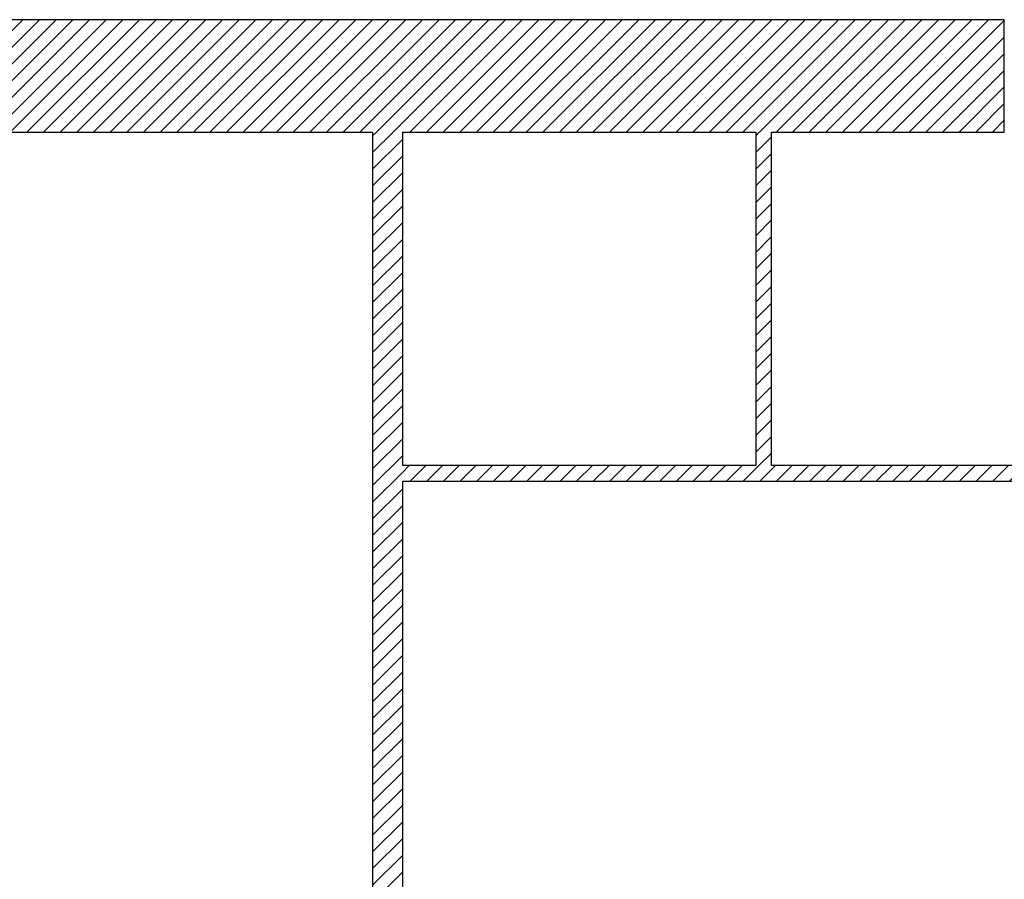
# Model space of a CAD drawing. Header units: millimetres. Extents: x 27262 to 215252, y 16288 to 306312.
# Tile 37 of 76: x 133977 to 136800, y 173857 to 176322. Entities that reach past the tile are written whole.
import ezdxf

# ---------------------------------------------------------------- set-up
doc = ezdxf.new("R2010")
doc.units = ezdxf.units.MM
doc.linetypes.add('Przerywana', pattern=[240, 120, -120])
doc.layers.add('Drzwi ArchiCAD', color=252, linetype='Continuous')
doc.layers.add('KR_INW', color=252, linetype='Continuous')
for name, color, linetype, lineweight in [('Drzwi ArchiCAD_Nr_pióra__1', 252, 'Continuous', 13), ('Drzwi ArchiCAD_Nr_pióra__27', 252, 'Continuous', 25), ('KR_INW_Nr_pióra__101', 252, 'Continuous', 5), ('KR_INW_Nr_pióra__27', 252, 'Continuous', 25)]:
    doc.layers.add(name, color=color, linetype=linetype, lineweight=lineweight)
pattern_1 = [(45, (0, 0), (-31.819804, 31.819804), [])]

# ---------------------------------------------------------------- blocks, each defined once
blk = doc.blocks.new('Drzwi 19_29')
at = {"layer": 'Drzwi ArchiCAD_Nr_pióra__1', "linetype": 'Continuous'}
for p, q in [((381.9, 0), (381.9, 843.7)), ((381.9, 843.7), (421.9, 843.7)), ((421.9, 843.7), (421.9, 0)), ((-421.9, 0), (-449.9, 0)), ((-449.9, 0), (-449.9, -115)), ((-421.9, -40), (-421.9, 0)), ((421.9, 0), (381.9, 0)), ((449.9, 0), (421.9, 0)), ((421.9, 0), (421.9, -40)), ((449.9, -115), (449.9, 0)), ((-409.9, -40), (-421.9, -40)), ((-409.9, -115), (-409.9, -40)), ((421.9, -40), (409.9, -40)), ((409.9, -40), (409.9, -115)), ((-449.9, -115), (-409.9, -115)), ((409.9, -115), (449.9, -115))]:
    blk.add_line(p, q, dxfattribs=at)
at = {"layer": 'Drzwi ArchiCAD_Nr_pióra__1', "linetype": 'Przerywana'}
blk.add_arc((421.9, 0), 843.7, 90, 180, dxfattribs=at)
at = {"layer": 'Drzwi ArchiCAD_Nr_pióra__27', "linetype": 'Continuous'}
for p, q in [((-449.9, 0), (-449.9, -115)), ((449.9, 0), (449.9, -115))]:
    blk.add_line(p, q, dxfattribs=at)
blk = doc.blocks.new('Ściana_91', base_point=(200293.6, 113397.6))
at = {"layer": 'KR_INW_Nr_pióra__101', "linetype": 'Continuous'}
h = blk.add_hatch(dxfattribs=at)
h.set_pattern_fill('CEGŁA_LICÓWKA', color=256, style=0, pattern_type=2)
h.set_pattern_definition(pattern_1)
h.paths.add_polyline_path([(200293.6, 112967.6), (200293.6, 108950.9), (200408.6, 108950.9), (200408.6, 112967.6)])
h = blk.add_hatch(dxfattribs=at)
h.set_pattern_fill('CEGŁA_LICÓWKA', color=256, style=0, pattern_type=2)
h.set_pattern_definition(pattern_1)
h.paths.add_polyline_path([(200293.6, 107385.1), (200408.6, 107385.1), (200408.6, 108051.2), (200293.6, 108051.2)])
at = {"layer": 'KR_INW_Nr_pióra__27', "linetype": 'Continuous'}
for p, q in [((200293.6, 108950.9), (200408.6, 108950.9)), ((200293.6, 108051.2), (200408.6, 108051.2))]:
    blk.add_line(p, q, dxfattribs=at)
at = {"layer": 'KR_INW_Nr_pióra__27', "linetype": 'Continuous', "flags": 128}
for points in [[(200293.6, 112967.6), (200293.6, 108950.9)], [(200408.6, 111692.9), (200408.6, 112967.6)], [(200408.6, 108950.9), (200408.6, 111632.9)], [(200293.6, 108051.2), (200293.6, 107385.1)], [(200408.6, 107385.1), (200408.6, 108051.2)]]:
    blk.add_lwpolyline(points, dxfattribs=at)
at = {"layer": 'Drzwi ArchiCAD', "linetype": 'Continuous', "xscale": -1, "zscale": 1000, "rotation": 90}
blk.add_blockref('Drzwi 19_29', (200293.6, 108501), dxfattribs=at)
blk = doc.blocks.new('Ściana_92', base_point=(200293.6, 111632.9))
at = {"layer": 'KR_INW_Nr_pióra__101', "linetype": 'Continuous'}
h = blk.add_hatch(dxfattribs=at)
h.set_pattern_fill('CEGŁA_LICÓWKA', color=256, style=0, pattern_type=2)
h.set_pattern_definition(pattern_1)
h.paths.add_polyline_path([(200408.6, 111632.9), (204370.1, 111632.9), (204370.1, 111692.9), (200408.6, 111692.9)])
at = {"layer": 'KR_INW_Nr_pióra__27', "linetype": 'Continuous', "flags": 128}
for points in [[(201758, 111692.9), (200408.6, 111692.9)], [(203949.8, 111692.9), (201818, 111692.9)], [(200408.6, 111632.9), (203950.1, 111632.9)]]:
    blk.add_lwpolyline(points, dxfattribs=at)
blk = doc.blocks.new('Ściana_93', base_point=(201758, 111632.9))
at = {"layer": 'KR_INW_Nr_pióra__101', "linetype": 'Continuous'}
h = blk.add_hatch(dxfattribs=at)
h.set_pattern_fill('CEGŁA_LICÓWKA', color=256, style=0, pattern_type=2)
h.set_pattern_definition(pattern_1)
h.paths.add_polyline_path([(201818, 111692.9), (201818, 112967.6), (201758, 112967.6), (201758, 111692.9)])
at = {"layer": 'KR_INW_Nr_pióra__27', "linetype": 'Continuous', "flags": 128}
for points in [[(201758, 112967.6), (201758, 111692.9)], [(201818, 111692.9), (201818, 112967.6)]]:
    blk.add_lwpolyline(points, dxfattribs=at)
blk = doc.blocks.new('Ściana_131', base_point=(209438.1, 113397.6))
at = {"layer": 'KR_INW_Nr_pióra__101', "linetype": 'Continuous'}
h = blk.add_hatch(dxfattribs=at)
h.set_pattern_fill('CEGŁA_LICÓWKA', color=256, style=0, pattern_type=2)
h.set_pattern_definition(pattern_1)
h.paths.add_polyline_path([(198660.6, 113232.6), (198660.6, 113117.6), (198660.6, 112967.6), (202708.4, 112967.6), (202708.4, 113082.6), (202708.4, 113397.6), (198660.6, 113397.6)])
at = {"layer": 'KR_INW_Nr_pióra__27', "linetype": 'Continuous'}
for p, q in [((202708.4, 113082.6), (202708.4, 113397.6)), ((202708.4, 112967.6), (202708.4, 113082.6))]:
    blk.add_line(p, q, dxfattribs=at)
at = {"layer": 'KR_INW_Nr_pióra__27', "linetype": 'Continuous', "flags": 128}
for points in [[(202708.4, 113397.6), (198660.6, 113397.6)], [(198660.6, 112967.6), (200293.6, 112967.6)], [(200408.6, 112967.6), (201758, 112967.6)], [(201818, 112967.6), (202708.4, 112967.6)]]:
    blk.add_lwpolyline(points, dxfattribs=at)

msp = doc.modelspace()

# ---------------------------------------------------------------- block references
at = {"layer": 'KR_INW', "color": 252, "xscale": 0.75, "yscale": 0.75, "zscale": 0.75}
for name, p in [('Ściana_131', (141847, 176322)), ('Ściana_91', (134988.7, 176322)), ('Ściana_93', (136087, 174998.4)), ('Ściana_92', (134988.7, 174998.4))]:
    msp.add_blockref(name, p, dxfattribs=at)

doc.saveas('drawing.dxf')
